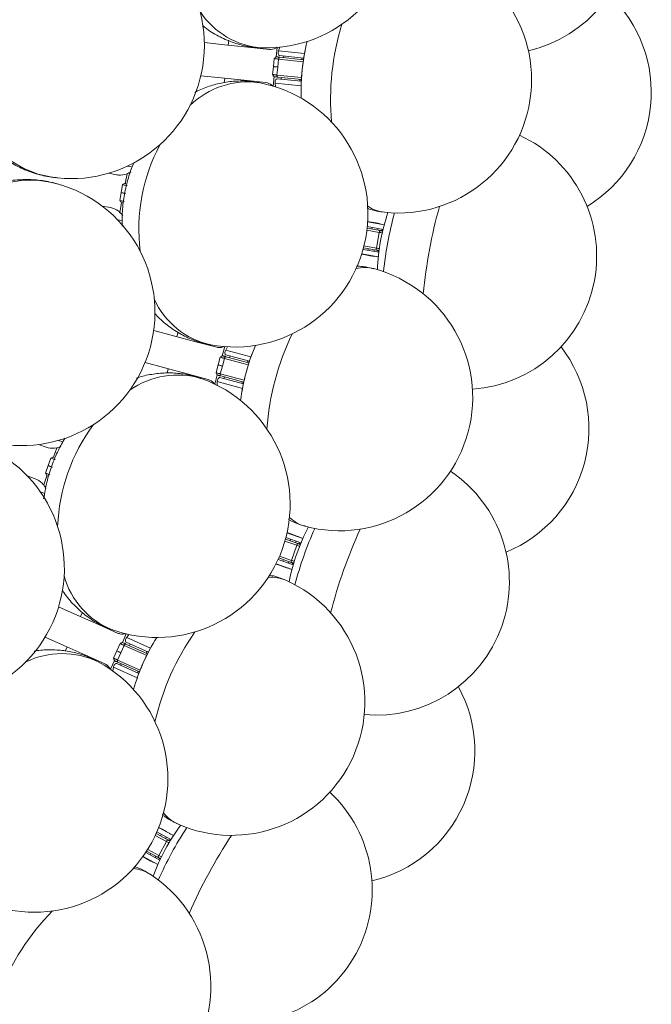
# Model space of a CAD drawing. Header units: millimetres. Extents: x 95 to 591, y 325 to 1119.
# Tile 17 of 55: x 544 to 591, y 413 to 487. Entities that reach past the tile are written whole.
import ezdxf

# ---------------------------------------------------------------- set-up
doc = ezdxf.new("R2010")
doc.units = ezdxf.units.MM

msp = doc.modelspace()

# ---------------------------------------------------------------- linework, layer by layer
at = {"color": 7, "linetype": 'Continuous', "lineweight": 15}
for p, q in [((559.594, 485.052), (559.56, 484.694)), ((563.226, 484.513), (563.152, 483.803)), ((563.428, 484.532), (563.333, 484.274)), ((563.333, 484.274), (565.284, 484.069)), ((565.223, 483.722), (563.41, 483.912)), ((563.431, 483.784), (565.204, 483.598)), ((563.725, 483.879), (563.712, 483.755)), ((565.103, 483.734), (565.09, 483.61)), ((562.883, 482.484), (562.946, 483.081)), ((562.946, 483.081), (563.009, 483.678)), ((563.278, 483.046), (563.216, 482.449)), ((563.341, 483.643), (563.278, 483.046)), ((565.181, 483.449), (563.341, 483.643)), ((565.208, 483.723), (565.194, 483.599)), ((562.922, 481.623), (562.997, 482.332)), ((563.216, 482.449), (565.056, 482.256)), ((565.047, 482.106), (563.275, 482.292)), ((563.555, 482.263), (563.542, 482.139)), ((559.298, 482.208), (559.259, 481.864)), ((563.077, 481.833), (563.116, 481.562)), ((565.028, 481.628), (563.077, 481.833)), ((563.227, 482.172), (565.04, 481.981)), ((564.933, 482.118), (564.92, 481.994)), ((565.038, 482.107), (565.025, 481.983)), ((552.003, 475.617), (552.35, 475.553)), ((550.563, 475.075), (551.17, 474.962)), ((551.964, 475.038), (551.831, 474.32)), ((551.524, 473.625), (551.633, 474.215)), ((551.414, 473.035), (551.524, 473.625)), ((551.429, 472.149), (551.562, 472.866)), ((550.715, 472.504), (550.108, 472.616)), ((551.603, 471.53), (551.258, 471.594)), ((570.022, 471.445), (571.264, 471.215)), ((570.911, 471.28), (571.264, 471.215)), ((570.896, 470.645), (569.964, 470.818)), ((569.981, 470.967), (570.962, 470.785)), ((571.176, 470.873), (569.994, 471.092)), ((570.365, 471.023), (570.342, 470.9)), ((570.896, 470.645), (570.678, 469.465)), ((570.796, 470.943), (570.773, 470.82)), ((571.097, 470.888), (571.074, 470.765)), ((570.817, 468.801), (569.574, 469.032)), ((569.675, 469.371), (570.857, 469.152)), ((570.689, 469.311), (569.708, 469.492)), ((569.745, 469.638), (570.678, 469.465)), ((570.069, 469.425), (570.046, 469.303)), ((570.5, 469.346), (570.477, 469.223)), ((570.801, 469.29), (570.778, 469.167)), ((570.817, 468.801), (570.464, 468.867)), ((555.791, 463.155), (555.706, 462.827)), ((559.299, 462.074), (559.115, 461.385)), ((559.502, 462.061), (559.368, 461.822)), ((559.368, 461.822), (561.263, 461.315)), ((558.799, 460.704), (558.954, 461.284)), ((559.277, 461.197), (559.122, 460.618)), ((561.064, 460.718), (559.277, 461.197)), ((561.148, 460.981), (559.387, 461.453)), ((559.388, 461.323), (561.109, 460.862)), ((559.693, 461.37), (559.661, 461.25)), ((561.032, 461.012), (560.999, 460.891)), ((561.133, 460.985), (561.1, 460.864)), ((555.059, 460.412), (554.966, 460.08)), ((558.643, 460.125), (558.799, 460.704)), ((559.122, 460.618), (558.966, 460.038)), ((558.547, 459.267), (558.732, 459.957)), ((558.732, 459.451), (558.729, 459.177)), ((560.627, 458.944), (558.732, 459.451)), ((558.934, 459.762), (560.695, 459.29)), ((558.966, 460.038), (560.754, 459.559)), ((560.721, 459.413), (559, 459.874)), ((559.272, 459.801), (559.24, 459.68)), ((560.611, 459.442), (560.579, 459.321)), ((560.712, 459.415), (560.68, 459.294)), ((546.823, 455.044), (547.155, 454.926)), ((545.316, 454.733), (545.898, 454.527)), ((546.694, 454.478), (546.45, 453.79)), ((546.038, 453.152), (546.238, 453.717)), ((545.837, 452.586), (546.038, 453.152)), ((545.063, 452.171), (544.482, 452.377)), ((545.713, 451.708), (545.957, 452.396)), ((545.788, 451.07), (545.457, 451.187)), ((563.852, 447.639), (564.792, 447.306)), ((565.018, 447.359), (563.885, 447.76)), ((563.967, 448.105), (565.158, 447.683)), ((564.24, 447.634), (564.198, 447.516)), ((564.82, 447.803), (565.158, 447.683)), ((564.706, 447.178), (563.812, 447.494)), ((564.706, 447.178), (564.305, 446.046)), ((564.653, 447.488), (564.611, 447.37)), ((564.942, 447.386), (564.9, 447.268)), ((563.3, 446.11), (564.434, 445.709)), ((564.292, 445.892), (563.352, 446.225)), ((563.411, 446.363), (564.305, 446.046)), ((563.697, 446.102), (563.656, 445.985)), ((564.339, 445.369), (563.148, 445.791)), ((564.339, 445.369), (564, 445.489)), ((564.111, 445.956), (564.069, 445.838)), ((564.399, 445.854), (564.357, 445.736)), ((548.621, 442.159), (548.48, 441.832)), ((551.911, 440.527), (551.62, 439.875)), ((552.109, 440.482), (551.939, 440.267)), ((551.939, 440.267), (553.731, 439.469)), ((547.463, 439.548), (547.318, 439.232)), ((551.202, 439.252), (551.446, 439.8)), ((551.751, 439.664), (551.507, 439.116)), ((553.442, 438.911), (551.751, 439.664)), ((551.881, 439.77), (553.509, 439.045)), ((553.566, 439.157), (551.9, 439.899)), ((552.19, 439.77), (552.139, 439.655)), ((550.958, 438.703), (551.202, 439.252)), ((551.507, 439.116), (551.263, 438.568)), ((553.455, 439.206), (553.405, 439.092)), ((553.551, 439.163), (553.5, 439.049)), ((550.729, 437.872), (551.019, 438.524)), ((550.94, 438.025), (550.894, 437.754)), ((552.733, 437.227), (550.94, 438.025)), ((551.188, 438.3), (552.854, 437.558)), ((551.263, 438.568), (552.954, 437.815)), ((552.899, 437.675), (551.271, 438.4)), ((551.529, 438.285), (551.478, 438.171)), ((552.794, 437.722), (552.744, 437.607)), ((552.89, 437.679), (552.839, 437.565)), ((554.92, 424.967), (554.087, 425.42)), ((554.15, 425.556), (555.026, 425.081)), ((555.257, 425.097), (554.2, 425.671)), ((554.336, 425.999), (555.446, 425.396)), ((554.532, 425.491), (554.472, 425.381)), ((555.13, 425.567), (555.446, 425.396)), ((554.92, 424.967), (554.348, 423.913)), ((554.917, 425.282), (554.857, 425.172)), ((555.186, 425.136), (555.126, 425.026)), ((553.365, 424.133), (554.422, 423.56)), ((554.31, 423.762), (553.434, 424.238)), ((553.514, 424.365), (554.348, 423.913)), ((553.756, 424.063), (553.697, 423.953)), ((554.275, 423.238), (553.164, 423.841)), ((554.275, 423.238), (553.959, 423.41)), ((554.141, 423.854), (554.082, 423.744)), ((554.41, 423.708), (554.351, 423.598))]:
    msp.add_line(p, q, dxfattribs=at)
at = {"color": 7, "linetype": 'Continuous', "lineweight": 15, "flags": 128}
for points in [[(539.537, 487.544), (539.245, 486.244), (539.106, 484.915), (539.121, 483.582), (539.29, 482.269), (539.611, 480.999), (540.077, 479.794), (540.68, 478.677), (541.41, 477.666), (542.254, 476.781), (543.196, 476.036), (544.219, 475.446), (545.306, 475.02), (546.437, 474.767), (546.724, 474.731)], [(557.767, 484.882), (559.288, 484.722), (561.02, 484.54), (562.643, 484.37)], [(563.189, 483.81), (563.22, 483.806), (563.252, 483.803), (563.283, 483.8), (563.314, 483.797), (563.345, 483.793), (563.375, 483.79), (563.404, 483.787), (563.431, 483.784)], [(563.41, 483.912), (563.38, 483.923), (563.354, 483.949), (563.332, 483.987), (563.317, 484.037), (563.31, 484.094), (563.31, 484.155), (563.318, 484.216), (563.333, 484.274)], [(563.341, 483.643), (563.346, 483.672), (563.353, 483.699), (563.362, 483.724), (563.374, 483.746), (563.387, 483.763), (563.402, 483.776), (563.417, 483.783), (563.431, 483.784)], [(563.278, 483.046), (563.236, 483.051), (563.19, 483.055), (563.143, 483.06), (563.096, 483.065), (563.052, 483.07), (563.011, 483.074), (562.975, 483.078), (562.946, 483.081)], [(563.341, 483.643), (563.298, 483.647), (563.253, 483.652), (563.206, 483.657), (563.159, 483.662), (563.115, 483.667), (563.074, 483.671), (563.038, 483.675), (563.009, 483.678)], [(562.382, 481.884), (560.759, 482.054), (559.027, 482.236), (557.506, 482.396)], [(562.883, 482.484), (562.913, 482.481), (562.948, 482.478), (562.989, 482.473), (563.034, 482.469), (563.08, 482.464), (563.127, 482.459), (563.173, 482.454), (563.216, 482.449)], [(563.275, 482.292), (563.247, 482.295), (563.218, 482.298), (563.188, 482.302), (563.157, 482.305), (563.126, 482.308), (563.095, 482.311), (563.063, 482.315), (563.032, 482.318)], [(563.216, 482.449), (563.214, 482.42), (563.215, 482.392), (563.22, 482.365), (563.226, 482.342), (563.236, 482.322), (563.247, 482.307), (563.26, 482.297), (563.275, 482.292)], [(563.077, 481.833), (563.074, 481.893), (563.079, 481.955), (563.091, 482.015), (563.111, 482.069), (563.135, 482.114), (563.164, 482.148), (563.195, 482.167), (563.227, 482.172)], [(546.646, 474.313), (546.365, 474.383), (545.219, 474.551), (544.052, 474.544), (542.885, 474.359)], [(551.971, 474.153), (551.935, 474.159), (551.894, 474.167), (551.85, 474.175), (551.804, 474.184), (551.757, 474.192), (551.712, 474.201), (551.67, 474.208), (551.633, 474.215)], [(551.861, 473.563), (551.826, 473.569), (551.785, 473.577), (551.741, 473.585), (551.694, 473.594), (551.648, 473.602), (551.603, 473.611), (551.561, 473.618), (551.524, 473.625)], [(551.414, 473.035), (551.452, 473.028), (551.494, 473.021), (551.539, 473.012), (551.585, 473.004), (551.631, 472.995), (551.675, 472.987), (551.716, 472.979), (551.752, 472.973)], [(570.023, 471.468), (570.313, 471.414), (570.647, 471.352), (570.848, 471.315), (570.915, 471.303)], [(571.113, 470.605), (571.064, 470.614), (571.01, 470.624), (570.953, 470.635), (570.896, 470.645)], [(570.962, 470.785), (570.985, 470.781), (571.007, 470.777), (571.029, 470.773), (571.049, 470.769), (571.065, 470.766), (571.077, 470.764), (571.084, 470.763), (571.086, 470.763)], [(570.46, 468.845), (570.393, 468.857), (570.192, 468.894), (569.858, 468.956), (569.567, 469.01)], [(570.678, 469.465), (570.734, 469.455), (570.791, 469.444), (570.846, 469.434), (570.894, 469.425), (570.895, 469.425)], [(570.812, 469.288), (570.81, 469.288), (570.803, 469.289), (570.791, 469.292), (570.775, 469.295), (570.756, 469.298), (570.734, 469.302), (570.711, 469.306), (570.689, 469.311)], [(553.965, 463.293), (555.442, 462.898), (557.125, 462.447), (558.701, 462.024)], [(559.387, 461.453), (559.359, 461.468), (559.337, 461.497), (559.322, 461.539), (559.315, 461.59), (559.316, 461.647), (559.326, 461.708), (559.344, 461.767), (559.368, 461.822)], [(558.054, 459.61), (556.477, 460.032), (554.795, 460.483), (553.318, 460.879)], [(559.277, 461.197), (559.235, 461.208), (559.191, 461.22), (559.145, 461.233), (559.1, 461.245), (559.057, 461.256), (559.017, 461.267), (558.982, 461.276), (558.954, 461.284)], [(559.152, 461.386), (559.183, 461.378), (559.213, 461.37), (559.244, 461.361), (559.274, 461.353), (559.304, 461.345), (559.333, 461.338), (559.361, 461.33), (559.388, 461.323)], [(559.277, 461.197), (559.286, 461.225), (559.297, 461.251), (559.311, 461.274), (559.326, 461.294), (559.341, 461.309), (559.357, 461.319), (559.373, 461.324), (559.388, 461.323)], [(558.643, 460.125), (558.672, 460.117), (558.707, 460.108), (558.746, 460.097), (558.789, 460.086), (558.835, 460.073), (558.88, 460.061), (558.925, 460.049), (558.966, 460.038)], [(559.122, 460.618), (559.08, 460.629), (559.036, 460.641), (558.99, 460.653), (558.945, 460.665), (558.902, 460.677), (558.862, 460.687), (558.827, 460.697), (558.799, 460.704)], [(558.732, 459.451), (558.739, 459.511), (558.754, 459.571), (558.775, 459.629), (558.803, 459.679), (558.834, 459.72), (558.868, 459.748), (558.902, 459.763), (558.934, 459.762)], [(559, 459.874), (558.973, 459.881), (558.945, 459.889), (558.916, 459.896), (558.886, 459.904), (558.856, 459.912), (558.825, 459.921), (558.795, 459.929), (558.764, 459.937)], [(558.966, 460.038), (558.96, 460.01), (558.957, 459.981), (558.957, 459.954), (558.96, 459.93), (558.966, 459.909), (558.975, 459.892), (558.986, 459.88), (559, 459.874)], [(546.562, 453.603), (546.528, 453.615), (546.488, 453.629), (546.446, 453.644), (546.402, 453.659), (546.357, 453.675), (546.314, 453.69), (546.274, 453.705), (546.238, 453.717)], [(546.362, 453.037), (546.327, 453.049), (546.288, 453.063), (546.246, 453.078), (546.201, 453.094), (546.157, 453.109), (546.114, 453.125), (546.074, 453.139), (546.038, 453.152)], [(545.837, 452.586), (545.873, 452.573), (545.914, 452.559), (545.957, 452.544), (546.001, 452.528), (546.045, 452.512), (546.088, 452.497), (546.127, 452.484), (546.161, 452.471)], [(563.972, 448.127), (564.25, 448.028), (564.571, 447.915), (564.763, 447.847), (564.827, 447.824)], [(564.914, 447.104), (564.867, 447.12), (564.815, 447.139), (564.76, 447.158), (564.706, 447.178)], [(564.792, 447.306), (564.814, 447.298), (564.836, 447.291), (564.857, 447.283), (564.876, 447.277), (564.891, 447.271), (564.902, 447.267), (564.909, 447.265), (564.911, 447.264)], [(563.993, 445.468), (563.928, 445.49), (563.736, 445.558), (563.416, 445.672), (563.137, 445.77)], [(564.41, 445.85), (564.409, 445.851), (564.402, 445.853), (564.39, 445.857), (564.375, 445.863), (564.356, 445.869), (564.335, 445.877), (564.313, 445.884), (564.292, 445.892)], [(564.305, 446.046), (564.36, 446.027), (564.414, 446.008), (564.466, 445.989), (564.513, 445.973), (564.513, 445.973)], [(546.833, 442.565), (548.23, 441.943), (549.821, 441.235), (551.312, 440.571)], [(550.295, 438.287), (548.804, 438.951), (547.213, 439.659), (545.816, 440.281)], [(551.9, 439.899), (551.875, 439.918), (551.858, 439.951), (551.849, 439.994), (551.85, 440.046), (551.861, 440.102), (551.88, 440.16), (551.906, 440.216), (551.939, 440.267)], [(551.751, 439.664), (551.712, 439.681), (551.67, 439.7), (551.627, 439.719), (551.584, 439.738), (551.543, 439.756), (551.506, 439.773), (551.473, 439.788), (551.446, 439.8)], [(551.658, 439.87), (551.687, 439.857), (551.716, 439.844), (551.744, 439.831), (551.773, 439.818), (551.801, 439.806), (551.829, 439.794), (551.855, 439.782), (551.881, 439.77)], [(551.751, 439.664), (551.765, 439.69), (551.78, 439.714), (551.797, 439.735), (551.815, 439.752), (551.832, 439.764), (551.85, 439.772), (551.866, 439.774), (551.881, 439.77)], [(550.958, 438.703), (550.985, 438.691), (551.018, 438.677), (551.055, 438.66), (551.096, 438.642), (551.139, 438.623), (551.182, 438.604), (551.224, 438.585), (551.263, 438.568)], [(551.507, 439.116), (551.468, 439.133), (551.426, 439.152), (551.383, 439.171), (551.34, 439.19), (551.299, 439.208), (551.262, 439.225), (551.229, 439.24), (551.202, 439.252)], [(550.94, 438.025), (550.956, 438.083), (550.98, 438.14), (551.011, 438.193), (551.046, 438.238), (551.083, 438.274), (551.121, 438.297), (551.157, 438.305), (551.188, 438.3)], [(551.271, 438.4), (551.245, 438.411), (551.218, 438.423), (551.191, 438.435), (551.163, 438.448), (551.134, 438.461), (551.106, 438.474), (551.077, 438.486), (551.048, 438.499)], [(551.263, 438.568), (551.253, 438.54), (551.245, 438.513), (551.241, 438.486), (551.24, 438.462), (551.243, 438.44), (551.249, 438.422), (551.259, 438.409), (551.271, 438.4)], [(554.344, 426.02), (554.604, 425.879), (554.902, 425.717), (555.081, 425.619), (555.141, 425.587)], [(555.114, 424.862), (555.07, 424.886), (555.022, 424.912), (554.971, 424.94), (554.92, 424.967)], [(555.026, 425.081), (555.046, 425.07), (555.067, 425.059), (555.086, 425.048), (555.103, 425.039), (555.118, 425.031), (555.128, 425.025), (555.135, 425.022), (555.136, 425.021)], [(554.348, 423.913), (554.398, 423.885), (554.449, 423.858), (554.498, 423.831), (554.541, 423.808), (554.541, 423.808)], [(553.948, 423.39), (553.888, 423.422), (553.709, 423.52), (553.411, 423.682), (553.151, 423.823)], [(554.421, 423.702), (554.419, 423.703), (554.413, 423.707), (554.402, 423.713), (554.388, 423.72), (554.37, 423.73), (554.351, 423.74), (554.33, 423.751), (554.31, 423.762)]]:
    msp.add_lwpolyline(points, dxfattribs=at)
at = {"color": 7, "linetype": 'Continuous', "lineweight": 15}
for centre, radius, start, end in [((547.769, 484.676), 10, 354, 84), ((562.397, 494.478), 10, 268.5, 358.5), ((579.845, 494.022), 10, 282.89792, 358.5), ((572.318, 482.096), 10, 354, 84), ((581.303, 481.152), 10, 301.17784, 46.82216), ((562.508, 490.517), 6.047, 213.08267, 266.47266), ((586.517, 480.604), 19.281, 162.96975, 185.03029), ((580.249, 481.263), 15.226, 165.92527, 182.07496), ((580.382, 481.249), 15.359, 168.65111, 179.34889), ((547.769, 484.676), 10, 264, 354), ((561.044, 475.677), 6.256, 82.48705, 133.95773), ((560.04, 472.047), 10, 349.5, 79.5), ((572.318, 482.096), 10, 264, 354), ((577.202, 468.866), 10, 273.89792, 65.10208), ((566.604, 470.83), 13.751, 152.35207, 186.64795), ((551.317, 476.633), 1.722, 292.08, 302.52045), ((544.058, 464.654), 10, 345, 75), ((550.255, 470.893), 1.719, 36.30471, 46.92851), ((571.574, 474.836), 2.702, 234.96931, 263.58235), ((586.095, 467.218), 15.359, 161.32052, 177.67948), ((600.248, 464.595), 29.201, 165.10635, 173.89391), ((611.188, 462.567), 37.155, 164.35685, 174.64321), ((571.074, 470.648), 0.177, 129.10878, 180.87141), ((571.058, 470.615), 0.15, 55.16809, 79.5), ((560.04, 472.047), 10, 259.5, 349.5), ((570.842, 469.399), 0.177, 158.12525, 209.90416), ((570.84, 469.435), 0.15, 259.5, 283.83191), ((569.809, 465.309), 2.702, 75.41814, 104.03), ((567.901, 458.265), 10, 345, 75), ((559.529, 468.117), 6.047, 204.08253, 257.47274), ((581.691, 454.57), 19.28, 153.9689, 176.03121), ((544.058, 464.654), 10, 255, 345), ((575.604, 456.201), 15.225, 156.92466, 173.0754), ((576.628, 455.927), 10, 292.17784, 37.82216), ((575.734, 456.167), 15.359, 159.65111, 170.34889), ((555.762, 453.689), 6.256, 73.48682, 124.95797), ((554.202, 450.261), 10, 340.5, 70.5), ((560.495, 448.032), 13.751, 143.35282, 177.6472), ((567.901, 458.265), 10, 255, 345), ((537.261, 445.459), 10, 336, 66), ((546.305, 456.153), 1.72, 283.07456, 293.52648), ((570.655, 444.434), 10, 264.89792, 56.10208), ((544.354, 450.649), 1.723, 27.31811, 37.91875), ((566.031, 451.211), 2.702, 225.96993, 254.58166), ((579.181, 441.415), 15.359, 152.32052, 168.67948), ((592.75, 436.61), 29.201, 156.10618, 164.89381), ((603.262, 432.888), 37.181, 155.36038, 165.63963), ((554.202, 450.261), 10, 250.5, 340.5), ((564.881, 447.152), 0.177, 120.09513, 171.88438), ((564.861, 447.123), 0.15, 46.16809, 70.5), ((564.458, 445.955), 0.177, 149.12645, 200.89827), ((564.46, 445.991), 0.15, 250.5, 274.83191), ((553.083, 446.459), 6.047, 195.08323, 248.47195), ((562.797, 442.077), 2.703, 66.41908, 95.02905), ((559.81, 435.419), 10, 336, 66), ((537.261, 445.459), 10, 246, 336), ((567.096, 432.175), 15.226, 147.92514, 164.07498), ((572.853, 429.612), 19.281, 144.96923, 167.03083), ((567.218, 432.121), 15.359, 150.65111, 161.34889), ((547.105, 432.798), 6.256, 64.48679, 115.95801), ((545.028, 429.656), 10, 331.5, 61.5), ((568.064, 431.744), 10, 283.17784, 28.82216), ((559.81, 435.419), 10, 246, 336), ((560.367, 421.327), 10, 255.89792, 47.10208), ((556.86, 428.744), 2.702, 216.96826, 245.58373), ((568.316, 417.012), 15.359, 143.32052, 159.63679), ((580.967, 410.142), 29.203, 147.10649, 155.89368), ((590.739, 404.837), 37.15, 146.35597, 156.64384), ((545.028, 429.656), 10, 241.5, 331.5), ((555.09, 424.915), 0.178, 111.11191, 162.86696), ((555.065, 424.889), 0.15, 37.16809, 61.5), ((554.484, 423.799), 0.178, 140.13615, 191.88224), ((554.492, 423.834), 0.15, 241.5, 265.83191), ((552.237, 420.229), 2.703, 57.41885, 86.02884), ((548.246, 414.119), 10, 327, 57), ((560.219, 406.344), 19.28, 135.96901, 158.03109)]:
    msp.add_arc(centre, radius, start, end, dxfattribs=at)
for points, knots in [([(548.809, 494.603), (548.652, 494.624), (548.11, 494.697), (547.171, 494.657), (546.017, 494.487), (544.893, 494.156), (543.817, 493.681), (542.804, 493.066), (541.866, 492.321), (541.019, 491.456), (540.275, 490.482), (539.646, 489.414), (539.143, 488.267), (538.775, 487.058), (538.55, 485.807), (538.472, 484.533), (538.545, 483.257), (538.769, 482), (539.141, 480.784), (539.658, 479.629), (540.31, 478.556), (541.088, 477.586), (541.976, 476.734), (542.959, 476.017), (544.017, 475.442), (545.132, 475.03), (546.058, 474.796), (546.611, 474.757), (546.773, 474.745)], [0, 0, 0, 0, 0.015901, 0.055031, 0.09406, 0.133086, 0.172205, 0.2115, 0.251036, 0.290851, 0.330959, 0.371349, 0.411995, 0.452863, 0.493917, 0.535123, 0.576446, 0.617841, 0.659261, 0.700643, 0.741913, 0.78299, 0.8238, 0.864286, 0.904422, 0.944216, 0.983708, 1, 1, 1, 1]), ([(557.644, 486.166), (557.708, 486.11), (558.066, 485.797), (558.806, 485.357), (559.845, 484.88), (560.924, 484.598), (561.705, 484.472), (562.118, 484.489), (562.167, 484.491)], [0, 0, 0, 0, 0.0512022, 0.2887808, 0.5210294, 0.7476674, 0.9696166, 1, 1, 1, 1]), ([(563.228, 484.529), (563.072, 484.451), (562.878, 484.354), (562.682, 484.367), (562.643, 484.37)], [0, 0, 0, 0, 0.799502, 1, 1, 1, 1]), ([(563.009, 483.678), (563.009, 483.678), (563.033, 483.705), (563.078, 483.76), (563.127, 483.789), (563.152, 483.803)], [0, 0, 0, 0, 0.008126, 0.517886, 1, 1, 1, 1]), ([(562.997, 482.332), (562.976, 482.351), (562.934, 482.39), (562.901, 482.453), (562.884, 482.484), (562.883, 482.484)], [0, 0, 0, 0, 0.482107, 0.991869, 1, 1, 1, 1]), ([(561.857, 481.86), (561.662, 481.9), (561.118, 482.009), (560.205, 482.014), (559.147, 481.898), (558.121, 481.614), (557.419, 481.355), (557.081, 481.157), (557.054, 481.141)], [0, 0, 0, 0, 0.120907, 0.336318, 0.550369, 0.764634, 0.980648, 1, 1, 1, 1]), ([(561.081, 481.97), (561.059, 481.986), (560.994, 482.034), (560.92, 482.039), (560.871, 482.042)], [0, 0, 0, 0, 0.34004, 1, 1, 1, 1]), ([(562.382, 481.884), (562.535, 481.843), (562.727, 481.792), (562.888, 481.638), (562.921, 481.607)], [0, 0, 0, 0, 0.799521, 1, 1, 1, 1]), ([(552.461, 475.861), (552.338, 475.54), (552.063, 474.825), (551.788, 473.657), (551.602, 472.389), (551.594, 471.539), (551.59, 471.114)], [0, 0, 0, 0, 0.212667, 0.474228, 0.73694, 1, 1, 1, 1]), ([(551.964, 475.038), (551.751, 474.982), (551.484, 474.913), (551.223, 474.954), (551.17, 474.962)], [0, 0, 0, 0, 0.799511, 1, 1, 1, 1]), ([(546.638, 474.296), (546.487, 474.341), (545.963, 474.498), (545.029, 474.606), (543.862, 474.618), (542.701, 474.467), (541.564, 474.166), (540.466, 473.717), (539.424, 473.128), (538.452, 472.406), (537.564, 471.561), (536.776, 470.604), (536.1, 469.549), (535.548, 468.413), (535.129, 467.213), (534.853, 465.967), (534.726, 464.695), (534.75, 463.419), (534.928, 462.159), (535.257, 460.938), (535.734, 459.776), (536.35, 458.696), (537.094, 457.715), (537.952, 456.853), (538.907, 456.12), (539.945, 455.539), (540.823, 455.163), (541.363, 455.038), (541.521, 455.001)], [0, 0, 0, 0, 0.0159003, 0.055031, 0.0940601, 0.1330861, 0.1722047, 0.2114996, 0.2510355, 0.2908509, 0.3309587, 0.371349, 0.4119952, 0.4528629, 0.4939167, 0.5351232, 0.5764458, 0.6178408, 0.6592603, 0.7006427, 0.741913, 0.78299, 0.8237996, 0.8642861, 0.904422, 0.9442158, 0.9837078, 1, 1, 1, 1]), ([(551.633, 474.215), (551.634, 474.216), (551.666, 474.239), (551.73, 474.287), (551.798, 474.31), (551.831, 474.32)], [0, 0, 0, 0, 0.008145, 0.517893, 1, 1, 1, 1]), ([(551.562, 472.866), (551.535, 472.888), (551.479, 472.933), (551.437, 473.001), (551.415, 473.035), (551.414, 473.035)], [0, 0, 0, 0, 0.482122, 0.991875, 1, 1, 1, 1]), ([(550.715, 472.504), (550.919, 472.441), (551.175, 472.363), (551.387, 472.185), (551.429, 472.149)], [0, 0, 0, 0, 0.799526, 1, 1, 1, 1]), ([(569.986, 472.451), (570.227, 472.368), (570.647, 472.222), (571.09, 472.186), (571.279, 472.17)], [0, 0, 0, 0, 0.574393, 1, 1, 1, 1]), ([(570.482, 467.919), (570.201, 467.99), (569.775, 468.098), (569.339, 468.101), (569.19, 468.102)], [0, 0, 0, 0, 0.659236, 1, 1, 1, 1]), ([(554.045, 464.58), (554.099, 464.515), (554.404, 464.15), (555.066, 463.6), (556.017, 462.966), (557.039, 462.519), (557.791, 462.272), (558.201, 462.224), (558.25, 462.218)], [0, 0, 0, 0, 0.0512, 0.288779, 0.521028, 0.747666, 0.969617, 1, 1, 1, 1]), ([(559.304, 462.09), (559.138, 462.038), (558.931, 461.972), (558.739, 462.016), (558.701, 462.024)], [0, 0, 0, 0, 0.799506, 1, 1, 1, 1]), ([(558.954, 461.284), (558.954, 461.284), (558.982, 461.307), (559.035, 461.354), (559.089, 461.375), (559.115, 461.385)], [0, 0, 0, 0, 0.008118, 0.517891, 1, 1, 1, 1]), ([(557.532, 459.669), (557.345, 459.738), (556.825, 459.931), (555.925, 460.079), (554.862, 460.13), (553.804, 460.01), (553.069, 459.864), (552.705, 459.722), (552.675, 459.71)], [0, 0, 0, 0, 0.120904, 0.336317, 0.550367, 0.764635, 0.98065, 1, 1, 1, 1]), ([(558.732, 459.957), (558.714, 459.979), (558.679, 460.023), (558.656, 460.091), (558.644, 460.124), (558.643, 460.125)], [0, 0, 0, 0, 0.4821147, 0.9918696, 1, 1, 1, 1]), ([(556.784, 459.898), (556.765, 459.917), (556.708, 459.975), (556.635, 459.992), (556.587, 460.003)], [0, 0, 0, 0, 0.344367, 1, 1, 1, 1]), ([(558.054, 459.61), (558.199, 459.546), (558.381, 459.465), (558.516, 459.287), (558.543, 459.252)], [0, 0, 0, 0, 0.799523, 1, 1, 1, 1]), ([(547.314, 455.213), (547.142, 454.916), (546.758, 454.253), (546.304, 453.142), (545.921, 451.918), (545.78, 451.08), (545.71, 450.661)], [0, 0, 0, 0, 0.212667, 0.474229, 0.736941, 1, 1, 1, 1]), ([(546.694, 454.478), (546.475, 454.456), (546.2, 454.43), (545.948, 454.511), (545.898, 454.527)], [0, 0, 0, 0, 0.799517, 1, 1, 1, 1]), ([(546.238, 453.717), (546.239, 453.718), (546.275, 453.736), (546.345, 453.773), (546.416, 453.785), (546.45, 453.79)], [0, 0, 0, 0, 0.008094, 0.517878, 1, 1, 1, 1]), ([(545.063, 452.171), (545.255, 452.077), (545.496, 451.96), (545.677, 451.75), (545.713, 451.708)], [0, 0, 0, 0, 0.799526, 1, 1, 1, 1]), ([(545.957, 452.396), (545.933, 452.422), (545.885, 452.475), (545.854, 452.549), (545.838, 452.586), (545.837, 452.586)], [0, 0, 0, 0, 0.4821, 0.991885, 1, 1, 1, 1]), ([(564.089, 449.104), (564.314, 448.984), (564.706, 448.774), (565.138, 448.669), (565.322, 448.624)], [0, 0, 0, 0, 0.5743937, 1, 1, 1, 1]), ([(563.87, 444.549), (563.604, 444.664), (563.2, 444.837), (562.77, 444.909), (562.623, 444.933)], [0, 0, 0, 0, 0.659232, 1, 1, 1, 1]), ([(547.113, 443.823), (547.156, 443.751), (547.4, 443.343), (547.968, 442.696), (548.809, 441.92), (549.748, 441.319), (550.452, 440.958), (550.849, 440.846), (550.897, 440.833)], [0, 0, 0, 0, 0.051201, 0.288781, 0.521029, 0.747667, 0.969617, 1, 1, 1, 1]), ([(551.917, 440.541), (551.745, 440.515), (551.531, 440.483), (551.349, 440.556), (551.312, 440.571)], [0, 0, 0, 0, 0.799508, 1, 1, 1, 1]), ([(551.446, 439.8), (551.446, 439.8), (551.477, 439.818), (551.537, 439.856), (551.593, 439.869), (551.62, 439.875)], [0, 0, 0, 0, 0.008107, 0.517871, 1, 1, 1, 1]), ([(549.789, 438.427), (549.615, 438.525), (549.132, 438.797), (548.265, 439.084), (547.224, 439.3), (546.16, 439.347), (545.412, 439.318), (545.03, 439.234), (544.998, 439.227)], [0, 0, 0, 0, 0.120905, 0.336319, 0.550368, 0.764633, 0.980648, 1, 1, 1, 1]), ([(549.086, 438.77), (549.07, 438.793), (549.023, 438.858), (548.953, 438.886), (548.907, 438.905)], [0, 0, 0, 0, 0.344356, 1, 1, 1, 1]), ([(551.019, 438.524), (551.005, 438.548), (550.977, 438.598), (550.965, 438.668), (550.958, 438.703), (550.958, 438.703)], [0, 0, 0, 0, 0.482117, 0.991882, 1, 1, 1, 1]), ([(550.295, 438.287), (550.429, 438.201), (550.596, 438.093), (550.701, 437.897), (550.722, 437.857)], [0, 0, 0, 0, 0.79952, 1, 1, 1, 1]), ([(554.612, 426.967), (554.816, 426.812), (555.17, 426.544), (555.581, 426.373), (555.755, 426.3)], [0, 0, 0, 0, 0.574391, 1, 1, 1, 1]), ([(553.684, 422.502), (553.439, 422.657), (553.067, 422.891), (552.653, 423.029), (552.512, 423.076)], [0, 0, 0, 0, 0.659241, 1, 1, 1, 1])]:
    msp.add_open_spline(points, degree=3, knots=knots, dxfattribs=at)
for points in [[(561.132, 484.529), (561.325, 484.566)], [(563.152, 483.803), (563.189, 483.81)], [(563.032, 482.318), (562.997, 482.332)], [(551.831, 474.32), (551.884, 474.321)], [(551.61, 472.847), (551.562, 472.866)], [(557.234, 462.418), (557.43, 462.425)], [(559.115, 461.385), (559.152, 461.386)], [(558.764, 459.937), (558.732, 459.957)], [(546.45, 453.79), (546.502, 453.783)], [(546.001, 452.369), (545.957, 452.396)], [(549.924, 441.189), (550.123, 441.165)], [(551.62, 439.875), (551.658, 439.87)], [(551.048, 438.499), (551.019, 438.524)]]:
    msp.add_open_spline(points, degree=1, dxfattribs=at)

doc.saveas('drawing.dxf')
